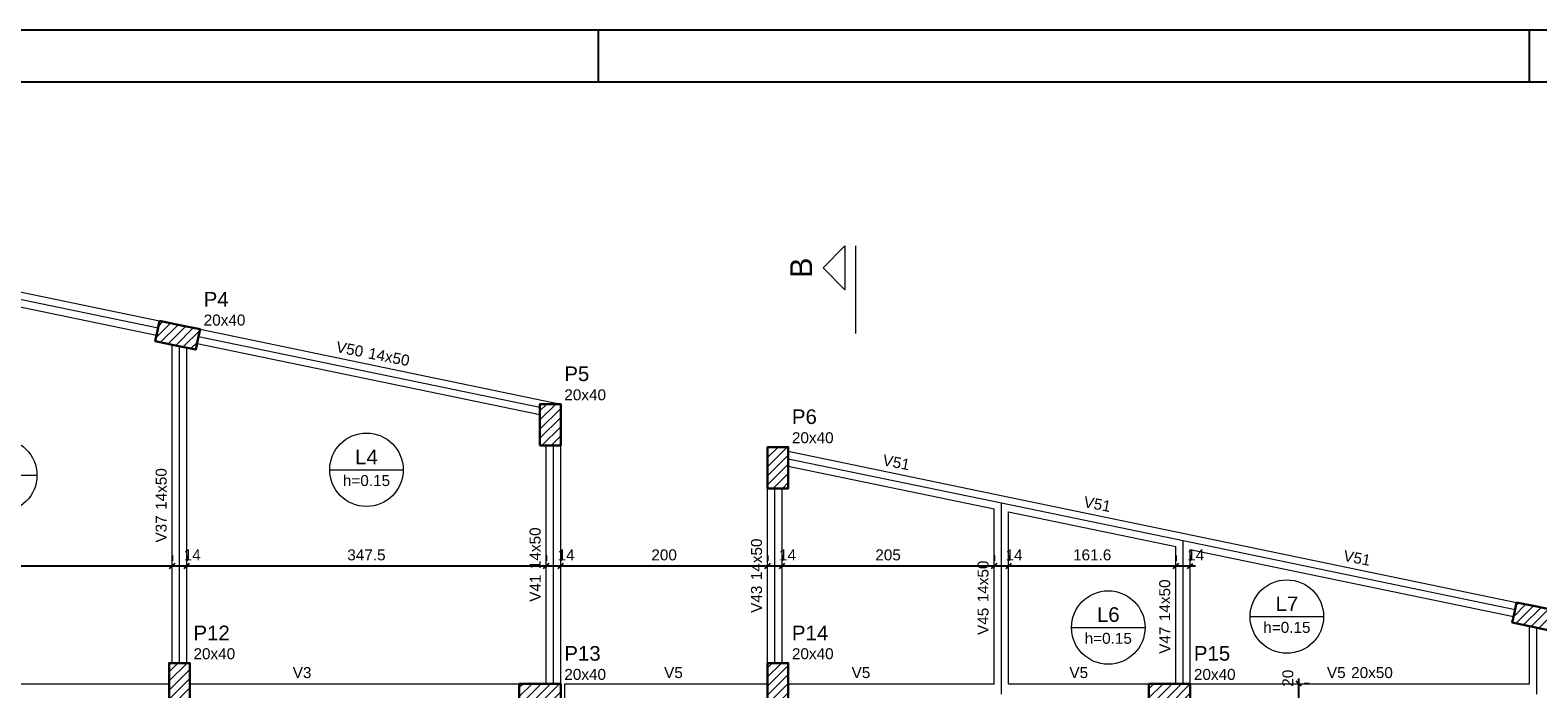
# Model space of a CAD drawing. Header units: millimetres. Extents: x 10 to 1250, y -62 to 528.
# Tile 183 of 193: x 59 to 88, y 309 to 322. Entities that reach past the tile are written whole.
import ezdxf

# ---------------------------------------------------------------- set-up
doc = ezdxf.new("R2010")
doc.units = ezdxf.units.MM
doc.header["$LTSCALE"] = 0.05
doc.linetypes.add('DOT', pattern=[6.35, 0, -6.35])
for name, color, linetype, lineweight in [('FO-Cortes', 9, 'Continuous', 5), ('FO-Cotas', 5, 'Continuous', 5), ('FO-Eixos', 5, 'Continuous', 5), ('FO-Hachura pilar que passa', 19, 'Continuous', 5), ('FO-Pilares', 4, 'Continuous', 30), ('FO-Textos das lajes', 3, 'Continuous', 20), ('FO-Textos das vigas', 7, 'Continuous', 5), ('FO-Textos dos pilares', 7, 'Continuous', 5), ('FO-Vigas', 7, 'Continuous', 5)]:
    doc.layers.add(name, color=color, linetype=linetype, lineweight=lineweight)
doc.layers.add('FOLHA_PADRÃO', color=7, linetype='Continuous')
doc.styles.add('Arial', font='arial.ttf')
doc.styles.get("Standard").update_dxf_attribs({"font": 'arial.ttf'})
doc.dimstyles.new('UM_50.000000', dxfattribs={"dimtxt": 0.18, "dimasz": 0.1, "dimexe": 0.1, "dimexo": 0.2, "dimgap": 0.1, "dimtad": 1, "dimdec": 1, "dimlfac": 50, "dimzin": 0, "dimdsep": 46, "dimtxsty": 'Standard', "dimblk": 'OBLIQUE', "dimcen": 0.09, "dimdle": 0.1, "dimadec": 1, "dimazin": 2, "dimtfac": 1, "dimtdec": 1, "dimtofl": 0, "dimtmove": 0, "dimatfit": 3, "dimldrblk": 'OBLIQUE', "dimfxl": 1, "dimtolj": 1, "dimarcsym": 1})
pattern_1 = [(45, (-9.1265, 799.56), (-0.088388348, 0.088388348), [])]

# ---------------------------------------------------------------- blocks, each defined once
blk = doc.blocks.new('_Oblique')
at = {"color": 0, "linetype": 'ByBlock', "lineweight": -2}
blk.add_line((-0.5, -0.5), (0.5, 0.5), dxfattribs=at)
blk = doc.blocks.new('*D563')
at = {"layer": 'Defpoints', "color": 0, "transparency": 16777216}
for p in [(54.935, 311.525), (61.585, 311.525), (61.585, 311.525)]:
    blk.add_point(p, dxfattribs=at)
at = {"layer": 'FO-Cotas', "color": 0, "lineweight": -2, "transparency": 16777216}
for p, q in [((54.935, 311.725), (54.935, 311.625)), ((61.585, 311.725), (61.585, 311.625)), ((54.835, 311.525), (61.685, 311.525))]:
    blk.add_line(p, q, dxfattribs=at)
at = {"layer": 'FO-Cotas', "color": 0, "lineweight": -2, "transparency": 16777216, "xscale": 0.1, "yscale": 0.1, "zscale": 0.1, "rotation": 180}
blk.add_blockref('_Oblique', (54.935, 311.525), dxfattribs=at)
at = {"layer": 'FO-Cotas', "color": 0, "lineweight": -2, "transparency": 16777216, "xscale": 0.1, "yscale": 0.1, "zscale": 0.1}
blk.add_blockref('_Oblique', (61.585, 311.525), dxfattribs=at)
at = {"layer": 'FO-Cotas', "transparency": 16777216, "insert": (58.26, 311.737), "char_height": 0.2118, "attachment_point": 5, "rotation": 0.0057, "style": 'Arial'}
blk.add_mtext('\\A1;332.5', dxfattribs=at)
blk = doc.blocks.new('*D564')
at = {"layer": 'Defpoints', "color": 0, "transparency": 16777216}
for p in [(61.585, 311.525), (61.865, 311.525), (61.865, 311.525)]:
    blk.add_point(p, dxfattribs=at)
at = {"layer": 'FO-Cotas', "color": 0, "lineweight": -2, "transparency": 16777216}
for p, q in [((61.585, 311.725), (61.585, 311.625)), ((61.865, 311.725), (61.865, 311.625)), ((61.485, 311.525), (61.965, 311.525))]:
    blk.add_line(p, q, dxfattribs=at)
at = {"layer": 'FO-Cotas', "color": 0, "lineweight": -2, "transparency": 16777216, "xscale": 0.1, "yscale": 0.1, "zscale": 0.1, "rotation": 180}
blk.add_blockref('_Oblique', (61.585, 311.525), dxfattribs=at)
at = {"layer": 'FO-Cotas', "color": 0, "lineweight": -2, "transparency": 16777216, "xscale": 0.1, "yscale": 0.1, "zscale": 0.1}
blk.add_blockref('_Oblique', (61.865, 311.525), dxfattribs=at)
at = {"layer": 'FO-Cotas', "transparency": 16777216, "insert": (61.971, 311.737), "char_height": 0.2118, "attachment_point": 5, "rotation": 0.0057, "style": 'Arial'}
blk.add_mtext('\\A1;14', dxfattribs=at)
blk = doc.blocks.new('*D565')
at = {"layer": 'Defpoints', "color": 0, "transparency": 16777216}
for p in [(61.865, 311.525), (68.815, 311.525), (68.815, 311.525)]:
    blk.add_point(p, dxfattribs=at)
at = {"layer": 'FO-Cotas', "color": 0, "lineweight": -2, "transparency": 16777216}
for p, q in [((61.865, 311.725), (61.865, 311.625)), ((68.815, 311.725), (68.815, 311.625)), ((61.765, 311.525), (68.915, 311.525))]:
    blk.add_line(p, q, dxfattribs=at)
at = {"layer": 'FO-Cotas', "color": 0, "lineweight": -2, "transparency": 16777216, "xscale": 0.1, "yscale": 0.1, "zscale": 0.1, "rotation": 180}
blk.add_blockref('_Oblique', (61.865, 311.525), dxfattribs=at)
at = {"layer": 'FO-Cotas', "color": 0, "lineweight": -2, "transparency": 16777216, "xscale": 0.1, "yscale": 0.1, "zscale": 0.1}
blk.add_blockref('_Oblique', (68.815, 311.525), dxfattribs=at)
at = {"layer": 'FO-Cotas', "transparency": 16777216, "insert": (65.34, 311.737), "char_height": 0.2118, "attachment_point": 5, "rotation": 0.0057, "style": 'Arial'}
blk.add_mtext('\\A1;347.5', dxfattribs=at)
blk = doc.blocks.new('*D566')
at = {"layer": 'Defpoints', "color": 0, "transparency": 16777216}
for p in [(68.815, 311.525), (69.095, 311.525), (69.095, 311.525)]:
    blk.add_point(p, dxfattribs=at)
at = {"layer": 'FO-Cotas', "color": 0, "lineweight": -2, "transparency": 16777216}
for p, q in [((68.815, 311.725), (68.815, 311.625)), ((69.095, 311.725), (69.095, 311.625)), ((68.715, 311.525), (69.195, 311.525))]:
    blk.add_line(p, q, dxfattribs=at)
at = {"layer": 'FO-Cotas', "color": 0, "lineweight": -2, "transparency": 16777216, "xscale": 0.1, "yscale": 0.1, "zscale": 0.1, "rotation": 180}
blk.add_blockref('_Oblique', (68.815, 311.525), dxfattribs=at)
at = {"layer": 'FO-Cotas', "color": 0, "lineweight": -2, "transparency": 16777216, "xscale": 0.1, "yscale": 0.1, "zscale": 0.1}
blk.add_blockref('_Oblique', (69.095, 311.525), dxfattribs=at)
at = {"layer": 'FO-Cotas', "transparency": 16777216, "insert": (69.201, 311.737), "char_height": 0.2118, "attachment_point": 5, "rotation": 0.0057, "style": 'Arial'}
blk.add_mtext('\\A1;14', dxfattribs=at)
blk = doc.blocks.new('*D567')
at = {"layer": 'Defpoints', "color": 0, "transparency": 16777216}
for p in [(69.095, 311.525), (73.095, 311.525), (73.095, 311.525)]:
    blk.add_point(p, dxfattribs=at)
at = {"layer": 'FO-Cotas', "color": 0, "lineweight": -2, "transparency": 16777216}
for p, q in [((69.095, 311.725), (69.095, 311.625)), ((73.095, 311.725), (73.095, 311.625)), ((68.995, 311.525), (73.195, 311.525))]:
    blk.add_line(p, q, dxfattribs=at)
at = {"layer": 'FO-Cotas', "color": 0, "lineweight": -2, "transparency": 16777216, "xscale": 0.1, "yscale": 0.1, "zscale": 0.1, "rotation": 180}
blk.add_blockref('_Oblique', (69.095, 311.525), dxfattribs=at)
at = {"layer": 'FO-Cotas', "color": 0, "lineweight": -2, "transparency": 16777216, "xscale": 0.1, "yscale": 0.1, "zscale": 0.1}
blk.add_blockref('_Oblique', (73.095, 311.525), dxfattribs=at)
at = {"layer": 'FO-Cotas', "transparency": 16777216, "insert": (71.095, 311.737), "char_height": 0.2118, "attachment_point": 5, "rotation": 0.0057, "style": 'Arial'}
blk.add_mtext('\\A1;200', dxfattribs=at)
blk = doc.blocks.new('*D568')
at = {"layer": 'Defpoints', "color": 0, "transparency": 16777216}
for p in [(73.095, 311.525), (73.375, 311.525), (73.375, 311.525)]:
    blk.add_point(p, dxfattribs=at)
at = {"layer": 'FO-Cotas', "color": 0, "lineweight": -2, "transparency": 16777216}
for p, q in [((73.095, 311.725), (73.095, 311.625)), ((73.375, 311.725), (73.375, 311.625)), ((72.995, 311.525), (73.475, 311.525))]:
    blk.add_line(p, q, dxfattribs=at)
at = {"layer": 'FO-Cotas', "color": 0, "lineweight": -2, "transparency": 16777216, "xscale": 0.1, "yscale": 0.1, "zscale": 0.1, "rotation": 180}
blk.add_blockref('_Oblique', (73.095, 311.525), dxfattribs=at)
at = {"layer": 'FO-Cotas', "color": 0, "lineweight": -2, "transparency": 16777216, "xscale": 0.1, "yscale": 0.1, "zscale": 0.1}
blk.add_blockref('_Oblique', (73.375, 311.525), dxfattribs=at)
at = {"layer": 'FO-Cotas', "transparency": 16777216, "insert": (73.481, 311.737), "char_height": 0.2118, "attachment_point": 5, "rotation": 0.0057, "style": 'Arial'}
blk.add_mtext('\\A1;14', dxfattribs=at)
blk = doc.blocks.new('*D569')
at = {"layer": 'Defpoints', "color": 0, "transparency": 16777216}
for p in [(73.375, 311.525), (77.475, 311.525), (77.475, 311.525)]:
    blk.add_point(p, dxfattribs=at)
at = {"layer": 'FO-Cotas', "color": 0, "lineweight": -2, "transparency": 16777216}
for p, q in [((73.375, 311.725), (73.375, 311.625)), ((77.475, 311.725), (77.475, 311.625)), ((73.275, 311.525), (77.575, 311.525))]:
    blk.add_line(p, q, dxfattribs=at)
at = {"layer": 'FO-Cotas', "color": 0, "lineweight": -2, "transparency": 16777216, "xscale": 0.1, "yscale": 0.1, "zscale": 0.1, "rotation": 180}
blk.add_blockref('_Oblique', (73.375, 311.525), dxfattribs=at)
at = {"layer": 'FO-Cotas', "color": 0, "lineweight": -2, "transparency": 16777216, "xscale": 0.1, "yscale": 0.1, "zscale": 0.1}
blk.add_blockref('_Oblique', (77.475, 311.525), dxfattribs=at)
at = {"layer": 'FO-Cotas', "transparency": 16777216, "insert": (75.425, 311.737), "char_height": 0.2118, "attachment_point": 5, "rotation": 0.0057, "style": 'Arial'}
blk.add_mtext('\\A1;205', dxfattribs=at)
blk = doc.blocks.new('*D570')
at = {"layer": 'Defpoints', "color": 0, "transparency": 16777216}
for p in [(77.475, 311.525), (77.755, 311.525), (77.755, 311.525)]:
    blk.add_point(p, dxfattribs=at)
at = {"layer": 'FO-Cotas', "color": 0, "lineweight": -2, "transparency": 16777216}
for p, q in [((77.475, 311.725), (77.475, 311.625)), ((77.755, 311.725), (77.755, 311.625)), ((77.375, 311.525), (77.855, 311.525))]:
    blk.add_line(p, q, dxfattribs=at)
at = {"layer": 'FO-Cotas', "color": 0, "lineweight": -2, "transparency": 16777216, "xscale": 0.1, "yscale": 0.1, "zscale": 0.1, "rotation": 180}
blk.add_blockref('_Oblique', (77.475, 311.525), dxfattribs=at)
at = {"layer": 'FO-Cotas', "color": 0, "lineweight": -2, "transparency": 16777216, "xscale": 0.1, "yscale": 0.1, "zscale": 0.1}
blk.add_blockref('_Oblique', (77.755, 311.525), dxfattribs=at)
at = {"layer": 'FO-Cotas', "transparency": 16777216, "insert": (77.861, 311.737), "char_height": 0.2118, "attachment_point": 5, "rotation": 0.0057, "style": 'Arial'}
blk.add_mtext('\\A1;14', dxfattribs=at)
blk = doc.blocks.new('*D571')
at = {"layer": 'Defpoints', "color": 0, "transparency": 16777216}
for p in [(77.755, 311.525), (80.987, 311.525), (80.987, 311.525)]:
    blk.add_point(p, dxfattribs=at)
at = {"layer": 'FO-Cotas', "color": 0, "lineweight": -2, "transparency": 16777216}
for p, q in [((77.755, 311.725), (77.755, 311.625)), ((80.987, 311.725), (80.987, 311.625)), ((77.655, 311.525), (81.087, 311.525))]:
    blk.add_line(p, q, dxfattribs=at)
at = {"layer": 'FO-Cotas', "color": 0, "lineweight": -2, "transparency": 16777216, "xscale": 0.1, "yscale": 0.1, "zscale": 0.1, "rotation": 180}
blk.add_blockref('_Oblique', (77.755, 311.525), dxfattribs=at)
at = {"layer": 'FO-Cotas', "color": 0, "lineweight": -2, "transparency": 16777216, "xscale": 0.1, "yscale": 0.1, "zscale": 0.1}
blk.add_blockref('_Oblique', (80.987, 311.525), dxfattribs=at)
at = {"layer": 'FO-Cotas', "transparency": 16777216, "insert": (79.371, 311.737), "char_height": 0.2118, "attachment_point": 5, "rotation": 0.0057, "style": 'Arial'}
blk.add_mtext('\\A1;161.6', dxfattribs=at)
blk = doc.blocks.new('*D572')
at = {"layer": 'Defpoints', "color": 0, "transparency": 16777216}
for p in [(80.987, 311.525), (81.267, 311.525), (81.267, 311.525)]:
    blk.add_point(p, dxfattribs=at)
at = {"layer": 'FO-Cotas', "color": 0, "lineweight": -2, "transparency": 16777216}
for p, q in [((80.987, 311.725), (80.987, 311.625)), ((81.267, 311.725), (81.267, 311.625)), ((80.887, 311.525), (81.367, 311.525))]:
    blk.add_line(p, q, dxfattribs=at)
at = {"layer": 'FO-Cotas', "color": 0, "lineweight": -2, "transparency": 16777216, "xscale": 0.1, "yscale": 0.1, "zscale": 0.1, "rotation": 180}
blk.add_blockref('_Oblique', (80.987, 311.525), dxfattribs=at)
at = {"layer": 'FO-Cotas', "color": 0, "lineweight": -2, "transparency": 16777216, "xscale": 0.1, "yscale": 0.1, "zscale": 0.1}
blk.add_blockref('_Oblique', (81.267, 311.525), dxfattribs=at)
at = {"layer": 'FO-Cotas', "transparency": 16777216, "insert": (81.373, 311.737), "char_height": 0.2118, "attachment_point": 5, "rotation": 0.0057, "style": 'Arial'}
blk.add_mtext('\\A1;14', dxfattribs=at)
blk = doc.blocks.new('*D600')
at = {"layer": 'Defpoints', "color": 0, "transparency": 16777216}
for p in [(83.367, 309.247), (83.367, 309.247), (83.367, 308.847)]:
    blk.add_point(p, dxfattribs=at)
at = {"layer": 'FO-Cotas', "color": 0, "lineweight": -2, "transparency": 16777216}
for p, q in [((83.367, 308.747), (83.367, 309.347)), ((83.567, 309.247), (83.467, 309.247)), ((83.567, 308.847), (83.467, 308.847))]:
    blk.add_line(p, q, dxfattribs=at)
at = {"layer": 'FO-Cotas', "color": 0, "lineweight": -2, "transparency": 16777216, "xscale": 0.1, "yscale": 0.1, "zscale": 0.1}
for p, rotation in [((83.367, 309.247), 90), ((83.367, 308.847), 270)]:
    blk.add_blockref('_Oblique', p, dxfattribs=dict(at, rotation=rotation))
at = {"layer": 'FO-Cotas', "transparency": 16777216, "insert": (83.155, 309.353), "char_height": 0.2118, "attachment_point": 5, "rotation": 90, "style": 'Arial'}
blk.add_mtext('\\A1;20', dxfattribs=at)
blk = doc.blocks.new('A1EST. 1500')
at = {"layer": 'FOLHA_PADRÃO', "color": 1, "linetype": 'Continuous'}
for p, q in [((150.008, 59.4), (0, 59.4)), ((59.5, 59.4), (59.5, 58.4)), ((77.5, 59.4), (77.5, 58.4))]:
    blk.add_line(p, q, dxfattribs=at)
at = {"layer": 'FOLHA_PADRÃO', "color": 6, "linetype": 'Continuous'}
blk.add_lwpolyline([(149, 58.4), (149, 1), (1, 1), (1, 58.4), (149, 58.4)], dxfattribs=at)

msp = doc.modelspace()

# ---------------------------------------------------------------- hatches: boundary and pattern name
at = {"layer": 'FO-Hachura pilar que passa', "linetype": 'Continuous'}
h = msp.add_hatch(dxfattribs=at)
h.set_pattern_fill('ANSI31', color=256, style=0)
h.set_pattern_definition(pattern_1)
h.paths.add_polyline_path([(61.3397, 316.2652), (61.2988, 316.0694), (61.2579, 315.8736), (61.6494, 315.7918), (62.041, 315.71), (62.0819, 315.9058), (62.1228, 316.1016), (61.7312, 316.1834)])
h = msp.add_hatch(dxfattribs=at)
h.set_pattern_fill('ANSI31', color=256, style=0)
h.set_pattern_definition(pattern_1)
h.paths.add_polyline_path([(68.6952, 313.8552), (68.8952, 313.8552), (69.0952, 313.8552), (69.0952, 314.2552), (69.0952, 314.6552), (68.8952, 314.6552), (68.6952, 314.6552), (68.6952, 314.2552)])
h = msp.add_hatch(dxfattribs=at)
h.set_pattern_fill('ANSI31', color=256, style=0)
h.set_pattern_definition(pattern_1)
h.paths.add_polyline_path([(73.0952, 313.025), (73.2952, 313.025), (73.4952, 313.025), (73.4952, 313.425), (73.4952, 313.825), (73.2952, 313.825), (73.0952, 313.825), (73.0952, 313.425)])
h = msp.add_hatch(dxfattribs=at)
h.set_pattern_fill('ANSI31', color=256, style=0)
h.set_pattern_definition(pattern_1)
h.paths.add_polyline_path([(87.5757, 310.8198), (87.5348, 310.624), (87.4939, 310.4282), (87.8854, 310.3464), (88.277, 310.2646), (88.3179, 310.4604), (88.3588, 310.6562), (87.9672, 310.738)])
h = msp.add_hatch(dxfattribs=at)
h.set_pattern_fill('ANSI31', color=256, style=0)
h.set_pattern_definition(pattern_1)
h.paths.add_polyline_path([(61.5252, 308.847), (61.7252, 308.847), (61.9252, 308.847), (61.9252, 309.247), (61.9252, 309.647), (61.7252, 309.647), (61.5252, 309.647), (61.5252, 309.247)])
h = msp.add_hatch(dxfattribs=at)
h.set_pattern_fill('ANSI31', color=256, style=0)
h.set_pattern_definition(pattern_1)
h.paths.add_polyline_path([(73.0952, 308.847), (73.2952, 308.847), (73.4952, 308.847), (73.4952, 309.247), (73.4952, 309.647), (73.2952, 309.647), (73.0952, 309.647), (73.0952, 309.247)])
h = msp.add_hatch(dxfattribs=at)
h.set_pattern_fill('ANSI31', color=256, style=0)
h.set_pattern_definition(pattern_1)
h.paths.add_polyline_path([(68.2952, 309.247), (68.2952, 309.047), (68.2952, 308.847), (68.6952, 308.847), (69.0952, 308.847), (69.0952, 309.047), (69.0952, 309.247), (68.6952, 309.247)])
h = msp.add_hatch(dxfattribs=at)
h.set_pattern_fill('ANSI31', color=256, style=0)
h.set_pattern_definition(pattern_1)
h.paths.add_polyline_path([(80.4672, 309.247), (80.4672, 309.047), (80.4672, 308.847), (80.8672, 308.847), (81.2672, 308.847), (81.2672, 309.047), (81.2672, 309.247), (80.8672, 309.247)])

# ---------------------------------------------------------------- linework, layer by layer
at = {"layer": 'FO-Cortes'}
msp.add_line((74.8036, 316.0212), (74.8036, 317.7156), dxfattribs=at)
at = {"layer": 'FO-Cortes', "linetype": 'Continuous'}
msp.add_lwpolyline([(74.5918, 317.7156), (74.5918, 316.8684), (74.1682, 317.292), (74.5918, 317.7156)], close=True, dxfattribs=at)
at = {"layer": 'FO-Eixos'}
for p, q in [((54.7952, 317.4802), (61.311, 316.1278)), ((61.7252, 309.647), (61.7252, 315.776)), ((62.0942, 315.9652), (68.6952, 314.5952)), ((68.9552, 309.247), (68.9552, 313.8552)), ((73.4952, 313.5988), (77.6152, 312.7438)), ((73.2352, 309.647), (73.2352, 313.025)), ((77.6152, 309.047), (77.6152, 312.7438)), ((77.6152, 312.7438), (81.1272, 312.0148)), ((81.1272, 309.247), (81.1272, 312.0148)), ((81.1272, 312.0148), (87.547, 310.6822)), ((87.9672, 309.047), (87.9672, 310.3294))]:
    msp.add_line(p, q, dxfattribs=at)
at = {"layer": 'FO-Pilares'}
for points in [[(61.3397, 316.2652), (61.2988, 316.0694), (61.2579, 315.8736), (61.6494, 315.7918), (62.041, 315.71), (62.0819, 315.9058), (62.1228, 316.1016), (61.7312, 316.1834), (61.3397, 316.2652)], [(68.6952, 313.8552), (68.8952, 313.8552), (69.0952, 313.8552), (69.0952, 314.2552), (69.0952, 314.6552), (68.8952, 314.6552), (68.6952, 314.6552), (68.6952, 314.2552), (68.6952, 313.8552)], [(73.0952, 313.025), (73.2952, 313.025), (73.4952, 313.025), (73.4952, 313.425), (73.4952, 313.825), (73.2952, 313.825), (73.0952, 313.825), (73.0952, 313.425), (73.0952, 313.025)], [(87.5757, 310.8198), (87.5348, 310.624), (87.4939, 310.4282), (87.8854, 310.3464), (88.277, 310.2646), (88.3179, 310.4604), (88.3588, 310.6562), (87.9672, 310.738), (87.5757, 310.8198)], [(61.5252, 308.847), (61.7252, 308.847), (61.9252, 308.847), (61.9252, 309.247), (61.9252, 309.647), (61.7252, 309.647), (61.5252, 309.647), (61.5252, 309.247), (61.5252, 308.847)], [(73.0952, 308.847), (73.2952, 308.847), (73.4952, 308.847), (73.4952, 309.247), (73.4952, 309.647), (73.2952, 309.647), (73.0952, 309.647), (73.0952, 309.247), (73.0952, 308.847)], [(68.2952, 309.247), (68.2952, 309.047), (68.2952, 308.847), (68.6952, 308.847), (69.0952, 308.847), (69.0952, 309.047), (69.0952, 309.247), (68.6952, 309.247), (68.2952, 309.247)], [(80.4672, 309.247), (80.4672, 309.047), (80.4672, 308.847), (80.8672, 308.847), (81.2672, 308.847), (81.2672, 309.047), (81.2672, 309.247), (80.8672, 309.247), (80.4672, 309.247)]]:
    msp.add_lwpolyline(points, close=True, dxfattribs=at)
at = {"layer": 'FO-Textos das lajes'}
for p, q in [((64.6298, 313.3848), (66.0506, 313.3848)), ((57.5498, 313.2776), (58.9706, 313.2776)), ((82.4248, 310.5449), (83.8456, 310.5449)), ((78.9719, 310.3334), (80.3927, 310.3334))]:
    msp.add_line(p, q, dxfattribs=at)
for centre in [(58.2602, 313.2776), (65.3402, 313.3848), (79.6823, 310.3334), (83.1352, 310.5449)]:
    msp.add_circle(centre, 0.7104, dxfattribs=at)
at = {"layer": 'FO-Vigas'}
for p, q in [((54.8237, 317.6172), (61.3395, 316.2648)), ((54.9352, 317.3081), (61.2823, 315.9907)), ((62.1229, 316.1022), (69.095, 314.6552)), ((61.5852, 309.647), (61.5852, 315.8052)), ((61.8652, 309.647), (61.8652, 315.7467)), ((62.0656, 315.8281), (68.6952, 314.4522)), ((68.8152, 309.247), (68.8152, 313.8552)), ((69.0952, 309.247), (69.0952, 313.8552)), ((73.4952, 313.7418), (77.6437, 312.8808)), ((73.4952, 313.4558), (77.4752, 312.6298)), ((73.0952, 309.647), (73.0952, 313.025)), ((73.3752, 309.647), (73.3752, 313.025)), ((77.6437, 312.8808), (81.1557, 312.1518)), ((77.4752, 309.247), (77.4752, 312.6298)), ((77.7552, 309.247), (77.7552, 312.5717)), ((77.7552, 312.5717), (80.9872, 311.9008)), ((80.9872, 309.247), (80.9872, 311.9008)), ((81.1557, 312.1518), (87.5755, 310.8192)), ((81.2672, 309.247), (81.2672, 311.8427)), ((81.2672, 311.8427), (87.5183, 310.5451)), ((87.8272, 309.247), (87.8272, 310.3586)), ((54.9352, 309.247), (61.5252, 309.247)), ((61.9252, 309.247), (66.4672, 309.247)), ((66.4672, 309.247), (68.2952, 309.247)), ((69.1752, 308.766), (69.1752, 309.247)), ((69.1752, 309.247), (73.0952, 309.247)), ((73.4952, 309.247), (76.4472, 309.247)), ((76.4472, 309.247), (77.4752, 309.247)), ((77.7552, 309.247), (80.4672, 309.247)), ((81.2672, 309.247), (87.8272, 309.247))]:
    msp.add_line(p, q, dxfattribs=at)

# ---------------------------------------------------------------- block references
msp.add_blockref('A1EST. 1500', (10.3174, 262.4885))

# ---------------------------------------------------------------- texts
at = {"layer": 'FO-Cortes', "linetype": 'DOT', "ltscale": 0.2, "insert": (73.9564, 317.292), "char_height": 0.4236, "width": 1.351433, "attachment_point": 8, "rotation": 90, "line_spacing_factor": 0.798, "style": 'Arial'}
msp.add_mtext('B', dxfattribs=at)
at = {"layer": 'FO-Textos das lajes', "attachment_point": 8, "line_spacing_factor": 0.798, "style": 'Arial'}
for s, insert, char_height in [('L4', (65.3402, 313.4907), 0.2824), ('h=0.15', (65.3402, 313.0671), 0.2118), ('L7', (83.1352, 310.6508), 0.2824), ('L6', (79.6823, 310.4393), 0.2824), ('h=0.15', (83.1352, 310.2272), 0.2118), ('h=0.15', (79.6823, 310.0157), 0.2118)]:
    msp.add_mtext(s, dxfattribs=dict(at, insert=insert, char_height=char_height))
at = {"layer": 'FO-Textos das vigas', "linetype": 'Continuous', "char_height": 0.2118, "line_spacing_factor": 0.798, "style": 'Arial'}
for s, insert, attachment_point, rotation in [('V50', (65.2556, 315.5602), 9, 349), ('14x50', (65.3592, 315.5387), 7, 349), ('V51', (75.5636, 313.4207), 8, 349), ('14x50', (61.4793, 312.6096), 7, 90), ('V51', (79.4496, 312.6141), 8, 349), ('V37', (61.4793, 312.5037), 9, 90), ('14x50', (68.7093, 311.4638), 7, 90), ('14x50', (72.9893, 311.2487), 7, 90), ('V51', (84.4712, 311.5718), 8, 349), ('V41', (68.7093, 311.3579), 9, 90), ('14x50', (77.3693, 310.8221), 7, 90), ('V43', (72.9893, 311.1428), 9, 90), ('14x50', (80.8813, 310.4576), 7, 90), ('V45', (77.3693, 310.7162), 9, 90), ('V47', (80.8813, 310.3517), 9, 90)]:
    msp.add_mtext(s, dxfattribs=dict(at, insert=insert, attachment_point=attachment_point, rotation=rotation))
for s, insert, attachment_point in [('V3', (64.0962, 309.3529), 8), ('V5', (71.2752, 309.3529), 8), ('V5', (74.9012, 309.3529), 8), ('V5', (79.1112, 309.3529), 8), ('V5', (84.2716, 309.3529), 9), ('20x50', (84.3775, 309.3529), 7)]:
    msp.add_mtext(s, dxfattribs=dict(at, insert=insert, attachment_point=attachment_point))
at = {"layer": 'FO-Textos dos pilares', "linetype": 'Continuous', "attachment_point": 7, "line_spacing_factor": 0.798, "style": 'Arial'}
for s, insert, char_height in [('P4', (62.1934, 316.5428), 0.2824), ('20x40', (62.1934, 316.1722), 0.2118), ('P5', (69.1658, 315.0964), 0.2824), ('20x40', (69.1658, 314.7258), 0.2118), ('P6', (73.5658, 314.2662), 0.2824), ('20x40', (73.5658, 313.8956), 0.2118), ('P12', (61.9958, 310.0882), 0.2824), ('P14', (73.5658, 310.0882), 0.2824), ('20x40', (61.9958, 309.7176), 0.2118), ('P13', (69.1658, 309.6882), 0.2824), ('20x40', (73.5658, 309.7176), 0.2118), ('P15', (81.3378, 309.6882), 0.2824), ('20x40', (69.1658, 309.3176), 0.2118), ('20x40', (81.3378, 309.3176), 0.2118)]:
    msp.add_mtext(s, dxfattribs=dict(at, insert=insert, char_height=char_height))

# ---------------------------------------------------------------- dimensions: what is measured, and where the dimension line sits
at = {"layer": 'FO-Cotas'}
for base, p1, p2, picture, middle in [((61.5852, 311.525), (54.9352, 311.525), (61.5852, 311.525), '*D563', (58.2602, 311.7368)), ((61.8652, 311.525), (61.5852, 311.525), (61.8652, 311.525), '*D564', (61.9711, 311.7368)), ((68.8152, 311.525), (61.8652, 311.525), (68.8152, 311.525), '*D565', (65.3402, 311.7368)), ((69.0952, 311.525), (68.8152, 311.525), (69.0952, 311.525), '*D566', (69.2011, 311.7368)), ((73.0952, 311.525), (69.0952, 311.525), (73.0952, 311.525), '*D567', (71.0952, 311.7368)), ((73.3752, 311.525), (73.0952, 311.525), (73.3752, 311.525), '*D568', (73.4811, 311.7368)), ((77.4752, 311.525), (73.3752, 311.525), (77.4752, 311.525), '*D569', (75.4252, 311.7368)), ((77.7552, 311.525), (77.4752, 311.525), (77.7552, 311.525), '*D570', (77.8611, 311.7368)), ((80.9872, 311.525), (77.7552, 311.525), (80.9872, 311.525), '*D571', (79.3712, 311.7368)), ((81.2672, 311.525), (80.9872, 311.525), (81.2672, 311.525), '*D572', (81.3731, 311.7368))]:
    dim = msp.add_linear_dim(base=base, p1=p1, p2=p2, dimstyle='UM_50.000000', override={"dimtxt": 0.2118, "dimasz": 0.1, "dimexe": 0.1, "dimexo": 0.2, "dimtad": 1, "dimtih": 0, "dimtoh": 0, "dimdec": 1, "dimlfac": 50, "dimzin": 8, "dimtxsty": 'Arial', "dimblk": 'Oblique', "dimblk1": 'Oblique', "dimblk2": 'Oblique', "dimsah": 1, "dimdle": 0.1, "dimse1": 0, "dimse2": 0, "dimclrt": 256, "dimadec": 1, "dimazin": 3, "dimtmove": 2, "dimldrblk": 'Oblique'}, dxfattribs=at)
    dim.commit()
    dim.dimension.update_dxf_attribs({"geometry": picture, "text_midpoint": middle, "dimtype": 160, "text_rotation": 0.00573})
dim = msp.add_linear_dim(base=(83.3672, 309.247), p1=(83.3672, 308.847), p2=(83.3672, 309.247), angle=90, dimstyle='UM_50.000000', override={"dimtxt": 0.2118, "dimasz": 0.1, "dimexe": 0.1, "dimexo": 0.2, "dimtad": 1, "dimtih": 0, "dimtoh": 0, "dimdec": 1, "dimlfac": 50, "dimzin": 8, "dimtxsty": 'Arial', "dimblk": 'Oblique', "dimblk1": 'Oblique', "dimblk2": 'Oblique', "dimsah": 1, "dimdle": 0.1, "dimse1": 0, "dimse2": 0, "dimclrt": 256, "dimadec": 1, "dimazin": 3, "dimtmove": 2, "dimldrblk": 'Oblique'}, dxfattribs=at)
dim.commit()
dim.dimension.update_dxf_attribs({"geometry": '*D600', "text_midpoint": (83.1554, 309.3529), "dimtype": 160, "text_rotation": 90})

doc.saveas('drawing.dxf')
